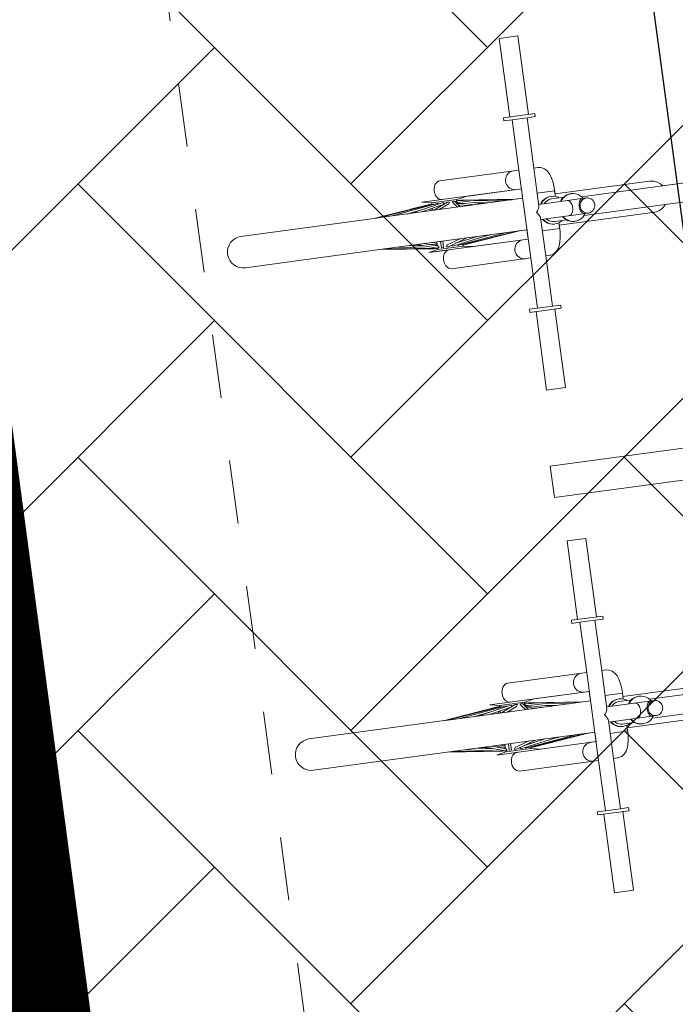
# Model space of a CAD drawing. Header units: metres. Extents: x 737835 to 905050, y 6570742 to 6590316.
# Tile 133 of 256: x 738019.63 to 738020.66, y 6590124.46 to 6590126.01. Entities that reach past the tile are written whole.
import ezdxf

# ---------------------------------------------------------------- set-up
doc = ezdxf.new("R2010")
doc.units = ezdxf.units.M
doc.header["$LTSCALE"] = 0.5
doc.linetypes.add('CENTER', pattern=[2, 1.25, -0.25, 0.25, -0.25])
doc.linetypes.add('DASHED', pattern=[0.75, 0.5, -0.25])
for name, color, linetype in [('00_jooned', 7, 'Continuous'), ('0_PJ_Hoonestusala', 7, 'CENTER'), ('AR_hoone', 7, 'Continuous'), ('AS_jalgrattad', 252, 'Continuous')]:
    doc.layers.add(name, color=color, linetype=linetype)
doc.layers.add('AS_mõõdud', color=7, linetype='Continuous', lineweight=0)
doc.layers.add('AS_sillutiskivi RG', color=9, linetype='Continuous', lineweight=0)
doc.styles.add('Style-Arial Narrow', font='ARIALN.TTF')
doc.dimstyles.new('ISO-25', dxfattribs={"dimtxt": 2.5, "dimasz": 2.5, "dimexe": 1.25, "dimexo": 0.625, "dimtad": 1, "dimdec": 1, "dimtxsty": 'Standard', "dimcen": 2.5, "dimadec": 0, "dimazin": 0, "dimtfac": 1, "dimtdec": 1, "dimtmove": 0, "dimatfit": 3, "dimfxl": 1, "dimarcsym": 0})

# ---------------------------------------------------------------- blocks, each defined once
blk = doc.blocks.new('A$C6b675ec8')
at = {"layer": 'AS_jalgrattad', "linetype": 'Continuous', "lineweight": 20, "ltscale": 100}
for p, q in [((510.2, 2555.2), (460.4, 2555.2)), ((497.2, 2550.2), (473.3, 2550.2)), ((462.2, 2470), (459.8, 2469.3)), ((464.7, 2470.2), (462.2, 2470)), ((473.3, 2330.2), (473.3, 2470.2)), ((497.2, 2409.4), (497.2, 2470.2)), ((450.4, 2457.8), (450.2, 2455.2)), ((450.2, 2455.2), (450.4, 2452.6)), ((451.1, 2460.3), (450.4, 2457.8)), ((452.2, 2462.7), (451.1, 2460.3)), ((453.6, 2464.9), (452.2, 2462.7)), ((455.4, 2466.7), (453.6, 2464.9)), ((457.5, 2468.2), (455.4, 2466.7)), ((459.8, 2469.3), (457.5, 2468.2)), ((473.3, 2440.2), (315, 2440.2)), ((315, 2440.2), (330, 2437.2)), ((345.5, 2440.4), (347.4, 2440.2)), ((385, 2440.2), (370, 2437.2)), ((450.4, 2452.6), (451.1, 2450.1)), ((451.1, 2450.1), (452.2, 2447.7)), ((452.2, 2447.7), (453.6, 2445.6)), ((453.6, 2445.6), (455.4, 2443.7)), ((455.4, 2443.7), (457.5, 2442.2)), ((457.5, 2442.2), (459.8, 2441.1)), ((459.8, 2441.1), (462.2, 2440.4)), ((462.2, 2440.4), (464.7, 2440.2)), ((327.1, 2435.2), (238.3, 2425.2)), ((473.3, 2425.2), (238.3, 2425.2)), ((331.8, 2435.2), (245.7, 2425.2)), ((338.3, 2435.2), (265.3, 2425.2)), ((311.2, 2428.3), (288.4, 2425.2)), ((292.2, 2425.7), (290.2, 2425.2)), ((346.3, 2435.2), (295.2, 2425.2)), ((324.3, 2435.2), (295.8, 2431.7)), ((347.8, 2432.2), (312.1, 2425.2)), ((327, 2435.2), (324.3, 2435.2)), ((324.3, 2435.2), (324.4, 2434.9)), ((325.7, 2435.1), (325.7, 2435.2)), ((328.7, 2428.5), (326.2, 2425.2)), ((327.4, 2435.2), (327.1, 2435.2)), ((327.1, 2435.2), (327.2, 2434.7)), ((327.4, 2434.7), (327.4, 2435.2)), ((327.9, 2435.2), (327.4, 2435.1)), ((330, 2435.2), (327.9, 2435.2)), ((327.9, 2435.2), (328.1, 2434.8)), ((370, 2437.2), (330, 2437.2)), ((330, 2437.2), (330, 2435)), ((330, 2428.7), (330, 2425.2)), ((354.8, 2435.2), (331.7, 2425.2)), ((332.7, 2435.2), (331.8, 2435.2)), ((332.7, 2435.2), (332.6, 2434.4)), ((340.3, 2435.2), (338.3, 2435.2)), ((340.3, 2435.2), (340, 2434)), ((356.5, 2432.2), (340.3, 2425.2)), ((349.2, 2435.2), (346.3, 2435.2)), ((349.2, 2435.2), (348, 2432.3)), ((358.1, 2435.2), (354.8, 2435.2)), ((358.1, 2435.2), (356.5, 2432.2)), ((366.1, 2435.2), (362.6, 2435.2)), ((364.3, 2432.2), (362.6, 2435.2)), ((364.3, 2432.2), (369.8, 2425.2)), ((366.1, 2435.2), (373.8, 2425.2)), ((372.1, 2435.2), (369, 2435.2)), ((370.4, 2432.2), (369, 2435.2)), ((370, 2437.2), (370, 2435.2)), ((370, 2433), (370, 2430.2)), ((370, 2431.9), (372.7, 2431.6)), ((370, 2430.9), (381, 2429.4)), ((370.4, 2432.2), (396.8, 2425.2)), ((371.3, 2428.5), (387.9, 2425.2)), ((372.1, 2435.2), (409.8, 2425.2)), ((375.7, 2435.2), (372.6, 2435.2)), ((372.6, 2435.1), (372.6, 2435.2)), ((373.1, 2434.9), (373, 2435.2)), ((375.5, 2435.2), (438.5, 2425.2)), ((375.7, 2435.2), (456.5, 2425.2)), ((397.2, 2428.5), (418.2, 2425.2)), ((404.2, 2431.7), (461.7, 2425.2)), ((407.8, 2425.7), (411.6, 2425.2)), ((524.9, 2430.2), (497.2, 2430.2)), ((524.9, 2421.1), (524.9, 2430.2)), ((496.2, 2406.2), (496.9, 2407.9)), ((496.9, 2407.9), (497.2, 2409.4)), ((497.2, 2412.2), (573.2, 2412.2)), ((500, 2412.2), (501.5, 2414.4)), ((500.8, 2412.2), (502.3, 2414.4)), ((501.5, 2414.4), (504.1, 2417.1)), ((502.3, 2414.4), (504.9, 2417.1)), ((504.1, 2417.1), (507.1, 2419.3)), ((504.9, 2417.1), (507.9, 2419.3)), ((505.6, 2412.2), (507.4, 2414)), ((507.1, 2419.3), (510.5, 2420.9)), ((507.4, 2414), (509.8, 2415.8)), ((507.9, 2419.3), (511.3, 2420.9)), ((509.8, 2415.8), (512.6, 2417.1)), ((510.5, 2420.9), (514.1, 2421.9)), ((511.3, 2420.9), (514.8, 2421.9)), ((512.6, 2417.1), (515.5, 2417.9)), ((514.1, 2421.9), (517.8, 2422.2)), ((514.8, 2421.9), (518.5, 2422.2)), ((515.5, 2417.9), (518.5, 2418.2)), ((517.8, 2422.2), (518.5, 2422.2)), ((518.5, 2422.2), (522.2, 2421.9)), ((518.5, 2418.2), (537.5, 2418.2)), ((522.2, 2421.9), (525.8, 2420.9)), ((525.8, 2420.9), (529.2, 2419.3)), ((529.2, 2419.3), (530.6, 2418.2)), ((531.9, 2412.2), (533.3, 2414.4)), ((532.6, 2412.2), (534.1, 2414.4)), ((533.3, 2414.4), (535.9, 2417.1)), ((534.1, 2414.4), (536.7, 2417.1)), ((535.9, 2417.1), (539, 2419.3)), ((536.7, 2417.1), (539.7, 2419.3)), ((539, 2419.3), (542.3, 2420.9)), ((539.7, 2419.3), (543.1, 2420.9)), ((542.3, 2420.9), (545.9, 2421.9)), ((542.6, 2412.2), (543.8, 2412)), ((543.1, 2420.9), (546.7, 2421.9)), ((543.8, 2412), (545, 2411.5)), ((545, 2411.5), (546.1, 2410.6)), ((545.9, 2421.9), (549.6, 2422.2)), ((546.1, 2410.6), (547, 2409.4)), ((546.7, 2421.9), (550.4, 2422.2)), ((547, 2409.4), (547.9, 2407.9)), ((547.9, 2407.9), (548.6, 2406.2)), ((549.6, 2422.2), (550.4, 2422.2)), ((550.4, 2422.2), (554.1, 2421.9)), ((554.1, 2421.9), (557.6, 2420.9)), ((557.6, 2420.9), (561, 2419.3)), ((561, 2419.3), (564, 2417.1)), ((561.7, 2407.9), (561, 2406.2)), ((562.6, 2409.4), (561.7, 2407.9)), ((563.6, 2410.6), (562.6, 2409.4)), ((563.1, 2406.2), (564.3, 2407.9)), ((564.8, 2411.5), (563.6, 2410.6)), ((564, 2417.1), (566.7, 2414.4)), ((564.3, 2407.9), (565.7, 2409.4)), ((566, 2412), (564.8, 2411.5)), ((565.7, 2409.4), (567.4, 2410.6)), ((565.8, 2415.2), (1037.4, 2415.2)), ((567.2, 2412.2), (566, 2412)), ((566.7, 2414.4), (568.1, 2412.2)), ((567.4, 2410.6), (569.2, 2411.5)), ((569.2, 2411.5), (571.1, 2412)), ((571.1, 2412), (573.2, 2412.2)), ((573.2, 2412.2), (575.2, 2412)), ((575.2, 2412), (577.1, 2411.5)), ((577.1, 2411.5), (578.9, 2410.6)), ((578.9, 2410.6), (580.6, 2409.4)), ((580.6, 2409.4), (582, 2407.9)), ((582, 2407.9), (583.2, 2406.2)), ((492.2, 2400.2), (493.8, 2402.3)), ((493.8, 2398.1), (492.2, 2400.2)), ((493.8, 2402.3), (495.1, 2404.3)), ((495.1, 2396.1), (493.8, 2398.1)), ((495.1, 2404.3), (496.2, 2406.2)), ((496.2, 2394.2), (495.1, 2396.1)), ((496.9, 2392.5), (496.2, 2394.2)), ((497.2, 2391), (496.9, 2392.5)), ((547.9, 2392.5), (547, 2391)), ((548.6, 2394.2), (547.9, 2392.5)), ((548.6, 2406.2), (549.1, 2404.3)), ((549.1, 2396.1), (548.6, 2394.2)), ((549.1, 2404.3), (549.4, 2402.3)), ((549.4, 2398.1), (549.1, 2396.1)), ((549.4, 2402.3), (549.5, 2400.2)), ((549.5, 2400.2), (549.4, 2398.1)), ((560.2, 2402.3), (560, 2400.2)), ((560, 2400.2), (560.2, 2398.1)), ((560.5, 2404.3), (560.2, 2402.3)), ((560.2, 2398.1), (560.5, 2396.1)), ((561, 2406.2), (560.5, 2404.3)), ((560.5, 2396.1), (561, 2394.2)), ((561, 2394.2), (561.7, 2392.5)), ((561.6, 2400.2), (561.7, 2402.3)), ((561.7, 2398.1), (561.6, 2400.2)), ((561.7, 2402.3), (562.3, 2404.3)), ((562.3, 2396.1), (561.7, 2398.1)), ((561.7, 2392.5), (562.6, 2391)), ((562.3, 2404.3), (563.1, 2406.2)), ((563.1, 2394.2), (562.3, 2396.1)), ((564.3, 2392.5), (563.1, 2394.2)), ((565.7, 2391), (564.3, 2392.5)), ((582, 2392.5), (580.6, 2391)), ((583.2, 2394.2), (582, 2392.5)), ((583.2, 2406.2), (584, 2404.3)), ((584, 2396.1), (583.2, 2394.2)), ((584, 2404.3), (584.6, 2402.3)), ((584.6, 2398.1), (584, 2396.1)), ((584.6, 2402.3), (584.7, 2400.2)), ((584.7, 2400.2), (584.6, 2398.1)), ((497.2, 2330.2), (497.2, 2391)), ((497.2, 2388.2), (573.2, 2388.2)), ((501.5, 2386.1), (500, 2388.2)), ((502.3, 2386.1), (500.8, 2388.2)), ((504.1, 2383.4), (501.5, 2386.1)), ((504.9, 2383.4), (502.3, 2386.1)), ((507.1, 2381.2), (504.1, 2383.4)), ((507.9, 2381.2), (504.9, 2383.4)), ((507.4, 2386.4), (505.6, 2388.2)), ((510.5, 2379.5), (507.1, 2381.2)), ((509.8, 2384.6), (507.4, 2386.4)), ((511.3, 2379.5), (507.9, 2381.2)), ((512.6, 2383.3), (509.8, 2384.6)), ((514.1, 2378.6), (510.5, 2379.5)), ((514.8, 2378.6), (511.3, 2379.5)), ((515.5, 2382.5), (512.6, 2383.3)), ((517.8, 2378.2), (514.1, 2378.6)), ((518.5, 2378.2), (514.8, 2378.6)), ((518.5, 2382.2), (515.5, 2382.5)), ((517.8, 2378.2), (518.5, 2378.2)), ((518.5, 2382.2), (537.5, 2382.2)), ((522.2, 2378.6), (518.5, 2378.2)), ((525.8, 2379.5), (522.2, 2378.6)), ((524.9, 2370.2), (524.9, 2379.3)), ((529.2, 2381.2), (525.8, 2379.5)), ((530.6, 2382.2), (529.2, 2381.2)), ((533.3, 2386.1), (531.9, 2388.2)), ((534.1, 2386.1), (532.6, 2388.2)), ((535.9, 2383.4), (533.3, 2386.1)), ((536.7, 2383.4), (534.1, 2386.1)), ((539, 2381.2), (535.9, 2383.4)), ((539.7, 2381.2), (536.7, 2383.4)), ((542.3, 2379.5), (539, 2381.2)), ((543.1, 2379.5), (539.7, 2381.2)), ((545.9, 2378.6), (542.3, 2379.5)), ((543.8, 2388.4), (542.6, 2388.2)), ((546.7, 2378.6), (543.1, 2379.5)), ((545, 2388.9), (543.8, 2388.4)), ((546.1, 2389.8), (545, 2388.9)), ((549.6, 2378.2), (545.9, 2378.6)), ((547, 2391), (546.1, 2389.8)), ((550.4, 2378.2), (546.7, 2378.6)), ((549.6, 2378.2), (550.4, 2378.2)), ((554.1, 2378.6), (550.4, 2378.2)), ((557.6, 2379.5), (554.1, 2378.6)), ((561, 2381.2), (557.6, 2379.5)), ((564, 2383.4), (561, 2381.2)), ((562.6, 2391), (563.6, 2389.8)), ((563.6, 2389.8), (564.8, 2388.9)), ((566.7, 2386.1), (564, 2383.4)), ((564.8, 2388.9), (566, 2388.4)), ((567.4, 2389.8), (565.7, 2391)), ((565.8, 2385.2), (1037.4, 2385.2)), ((566, 2388.4), (567.2, 2388.2)), ((568.1, 2388.2), (566.7, 2386.1)), ((569.2, 2388.9), (567.4, 2389.8)), ((571.1, 2388.4), (569.2, 2388.9)), ((573.2, 2388.2), (571.1, 2388.4)), ((575.2, 2388.4), (573.2, 2388.2)), ((577.1, 2388.9), (575.2, 2388.4)), ((578.9, 2389.8), (577.1, 2388.9)), ((580.6, 2391), (578.9, 2389.8)), ((473.3, 2375.2), (238.4, 2375.2)), ((309, 2367.2), (238.4, 2375.2)), ((324, 2365.2), (246.9, 2375.2)), ((325.1, 2365.2), (267.8, 2375.2)), ((312.6, 2370.7), (286.5, 2375.2)), ((296.9, 2373.5), (287, 2375.2)), ((308.6, 2372), (294.9, 2373.8)), ((329.2, 2365.2), (298.7, 2375.2)), ((330.9, 2368.2), (309.5, 2375.2)), ((330, 2371), (314, 2373.8)), ((330, 2363.2), (315, 2360.2)), ((330, 2372.7), (322.2, 2375.2)), ((327.8, 2365.2), (324, 2365.2)), ((330, 2369.2), (326.5, 2369.7)), ((327.6, 2365.8), (327.8, 2365.2)), ((328.5, 2365.4), (327.6, 2365.5)), ((332.4, 2365.2), (329.2, 2365.2)), ((330, 2375.2), (330, 2368.5)), ((330, 2365.2), (330, 2363.2)), ((370, 2363.2), (330, 2363.2)), ((330.9, 2368.2), (332.4, 2365.2)), ((335.8, 2365.2), (335.8, 2375.2)), ((339.2, 2365.2), (335.8, 2365.2)), ((339.2, 2365.2), (339.2, 2375.2)), ((344.1, 2365.2), (345.6, 2368.2)), ((347.3, 2365.2), (344.1, 2365.2)), ((345.6, 2368.2), (367, 2375.2)), ((347.3, 2365.2), (377.8, 2375.2)), ((353.1, 2365.2), (353.9, 2367.4)), ((355.7, 2365.2), (353.1, 2365.2)), ((355.7, 2365.2), (413, 2375.2)), ((358.9, 2369), (394.4, 2375.2)), ((361.7, 2365.2), (361.9, 2366.3)), ((363.5, 2365.2), (361.7, 2365.2)), ((363.5, 2365.2), (440.6, 2375.2)), ((369, 2365.2), (369, 2365.9)), ((369.6, 2365.2), (369, 2365.2)), ((369.6, 2365.2), (457.3, 2375.2)), ((370, 2372.7), (370, 2371)), ((370, 2365.3), (370, 2363.2)), ((370.8, 2365.2), (370, 2365.2)), ((370, 2363.2), (385, 2360.2)), ((370.8, 2365.2), (370.7, 2365.4)), ((370.8, 2365.2), (371.5, 2365.4)), ((372.4, 2365.5), (372.2, 2365.2)), ((376, 2365.2), (372.2, 2365.2)), ((373.3, 2365.6), (373.3, 2365.2)), ((373.9, 2365.2), (373.8, 2365.7)), ((373.9, 2365.2), (461.6, 2375.2)), ((374.2, 2365.3), (374.2, 2365.2)), ((376, 2365.2), (375.9, 2365.4)), ((376, 2365.2), (391, 2367.2)), ((386, 2373.8), (390.5, 2375.2)), ((403.1, 2373.5), (416.4, 2375.2)), ((405.1, 2373.8), (413.5, 2375.2)), ((524.9, 2370.2), (497.2, 2370.2)), ((473.3, 2360.2), (315, 2360.2)), ((347.4, 2360.2), (345.5, 2360)), ((450.4, 2347.8), (450.2, 2345.2)), ((451.1, 2350.3), (450.4, 2347.8)), ((452.2, 2352.7), (451.1, 2350.3)), ((453.6, 2354.9), (452.2, 2352.7)), ((455.4, 2356.7), (453.6, 2354.9)), ((457.5, 2358.2), (455.4, 2356.7)), ((459.8, 2359.3), (457.5, 2358.2)), ((462.2, 2360), (459.8, 2359.3)), ((464.7, 2360.2), (462.2, 2360)), ((450.2, 2345.2), (450.4, 2342.6)), ((450.4, 2342.6), (451.1, 2340.1)), ((451.1, 2340.1), (452.2, 2337.7)), ((452.2, 2337.7), (453.6, 2335.6)), ((453.6, 2335.6), (455.4, 2333.7)), ((455.4, 2333.7), (457.5, 2332.2)), ((457.5, 2332.2), (459.8, 2331.1)), ((459.8, 2331.1), (462.2, 2330.4)), ((462.2, 2330.4), (464.7, 2330.2)), ((510.2, 2245.2), (460.4, 2245.2)), ((497.2, 2250.2), (473.3, 2250.2)), ((510.2, 1755.2), (460.4, 1755.2)), ((497.2, 1750.2), (473.3, 1750.2)), ((452.2, 1662.7), (451.1, 1660.3)), ((453.6, 1664.9), (452.2, 1662.7)), ((455.4, 1666.7), (453.6, 1664.9)), ((457.5, 1668.2), (455.4, 1666.7)), ((459.8, 1669.3), (457.5, 1668.2)), ((462.2, 1670), (459.8, 1669.3)), ((464.7, 1670.2), (462.2, 1670)), ((473.3, 1530.2), (473.3, 1670.2)), ((497.2, 1609.4), (497.2, 1670.2)), ((450.4, 1657.8), (450.2, 1655.2)), ((450.2, 1655.2), (450.4, 1652.6)), ((451.1, 1660.3), (450.4, 1657.8)), ((450.4, 1652.6), (451.1, 1650.1)), ((451.1, 1650.1), (452.2, 1647.7)), ((452.2, 1647.7), (453.6, 1645.6)), ((327.1, 1635.2), (238.3, 1625.2)), ((331.8, 1635.2), (245.7, 1625.2)), ((338.3, 1635.2), (265.3, 1625.2)), ((346.3, 1635.2), (295.2, 1625.2)), ((324.3, 1635.2), (295.8, 1631.7)), ((347.8, 1632.2), (312.1, 1625.2)), ((473.3, 1640.2), (315, 1640.2)), ((315, 1640.2), (330, 1637.2)), ((327, 1635.2), (324.3, 1635.2)), ((324.3, 1635.2), (324.4, 1634.9)), ((325.7, 1635.1), (325.7, 1635.2)), ((327.4, 1635.2), (327.1, 1635.2)), ((327.1, 1635.2), (327.2, 1634.7)), ((327.4, 1634.7), (327.4, 1635.2)), ((327.9, 1635.2), (327.4, 1635.1)), ((330, 1635.2), (327.9, 1635.2)), ((327.9, 1635.2), (328.1, 1634.8)), ((370, 1637.2), (330, 1637.2)), ((330, 1637.2), (330, 1635)), ((354.8, 1635.2), (331.7, 1625.2)), ((332.7, 1635.2), (331.8, 1635.2)), ((332.7, 1635.2), (332.6, 1634.4)), ((340.3, 1635.2), (338.3, 1635.2)), ((340.3, 1635.2), (340, 1634)), ((356.5, 1632.2), (340.3, 1625.2)), ((345.5, 1640.4), (347.4, 1640.2)), ((349.2, 1635.2), (346.3, 1635.2)), ((349.2, 1635.2), (348, 1632.3)), ((358.1, 1635.2), (354.8, 1635.2)), ((358.1, 1635.2), (356.5, 1632.2)), ((366.1, 1635.2), (362.6, 1635.2)), ((364.3, 1632.2), (362.6, 1635.2)), ((364.3, 1632.2), (369.8, 1625.2)), ((366.1, 1635.2), (373.8, 1625.2)), ((372.1, 1635.2), (369, 1635.2)), ((370.4, 1632.2), (369, 1635.2)), ((385, 1640.2), (370, 1637.2)), ((370, 1637.2), (370, 1635.2)), ((370, 1633), (370, 1630.2)), ((370, 1631.9), (372.7, 1631.6)), ((370.4, 1632.2), (396.8, 1625.2)), ((372.1, 1635.2), (409.8, 1625.2)), ((375.7, 1635.2), (372.6, 1635.2)), ((372.6, 1635.1), (372.6, 1635.2)), ((373.1, 1634.9), (373, 1635.2)), ((375.5, 1635.2), (438.5, 1625.2)), ((375.7, 1635.2), (456.5, 1625.2)), ((404.2, 1631.7), (461.7, 1625.2)), ((453.6, 1645.6), (455.4, 1643.7)), ((455.4, 1643.7), (457.5, 1642.2)), ((457.5, 1642.2), (459.8, 1641.1)), ((459.8, 1641.1), (462.2, 1640.4)), ((462.2, 1640.4), (464.7, 1640.2)), ((473.3, 1625.2), (238.3, 1625.2)), ((311.2, 1628.3), (288.4, 1625.2)), ((292.2, 1625.7), (290.2, 1625.2)), ((328.7, 1628.5), (326.2, 1625.2)), ((330, 1628.7), (330, 1625.2)), ((370, 1630.9), (381, 1629.4)), ((371.3, 1628.5), (387.9, 1625.2)), ((397.2, 1628.5), (418.2, 1625.2)), ((407.8, 1625.7), (411.6, 1625.2)), ((524.9, 1630.2), (497.2, 1630.2)), ((501.5, 1614.4), (504.1, 1617.1)), ((502.3, 1614.4), (504.9, 1617.1)), ((504.1, 1617.1), (507.1, 1619.3)), ((504.9, 1617.1), (507.9, 1619.3)), ((507.1, 1619.3), (510.5, 1620.9)), ((507.4, 1614), (509.8, 1615.8)), ((507.9, 1619.3), (511.3, 1620.9)), ((509.8, 1615.8), (512.6, 1617.1)), ((510.5, 1620.9), (514.1, 1621.9)), ((511.3, 1620.9), (514.8, 1621.9)), ((512.6, 1617.1), (515.5, 1617.9)), ((514.1, 1621.9), (517.8, 1622.2)), ((514.8, 1621.9), (518.5, 1622.2)), ((515.5, 1617.9), (518.5, 1618.2)), ((517.8, 1622.2), (518.5, 1622.2)), ((518.5, 1622.2), (522.2, 1621.9)), ((518.5, 1618.2), (537.5, 1618.2)), ((522.2, 1621.9), (525.8, 1620.9)), ((524.9, 1621.1), (524.9, 1630.2)), ((525.8, 1620.9), (529.2, 1619.3)), ((529.2, 1619.3), (530.6, 1618.2)), ((533.3, 1614.4), (535.9, 1617.1)), ((534.1, 1614.4), (536.7, 1617.1)), ((535.9, 1617.1), (539, 1619.3)), ((536.7, 1617.1), (539.7, 1619.3)), ((539, 1619.3), (542.3, 1620.9)), ((539.7, 1619.3), (543.1, 1620.9)), ((542.3, 1620.9), (545.9, 1621.9)), ((543.1, 1620.9), (546.7, 1621.9)), ((545.9, 1621.9), (549.6, 1622.2)), ((546.7, 1621.9), (550.4, 1622.2)), ((549.6, 1622.2), (550.4, 1622.2)), ((550.4, 1622.2), (554.1, 1621.9)), ((554.1, 1621.9), (557.6, 1620.9)), ((557.6, 1620.9), (561, 1619.3)), ((561, 1619.3), (564, 1617.1)), ((564, 1617.1), (566.7, 1614.4)), ((492.2, 1600.2), (493.8, 1602.3)), ((493.8, 1598.1), (492.2, 1600.2)), ((493.8, 1602.3), (495.1, 1604.3)), ((495.1, 1604.3), (496.2, 1606.2)), ((496.2, 1606.2), (496.9, 1607.9)), ((496.9, 1607.9), (497.2, 1609.4)), ((497.2, 1612.2), (573.2, 1612.2)), ((500, 1612.2), (501.5, 1614.4)), ((500.8, 1612.2), (502.3, 1614.4)), ((505.6, 1612.2), (507.4, 1614)), ((531.9, 1612.2), (533.3, 1614.4)), ((532.6, 1612.2), (534.1, 1614.4)), ((542.6, 1612.2), (543.8, 1612)), ((543.8, 1612), (545, 1611.5)), ((545, 1611.5), (546.1, 1610.6)), ((546.1, 1610.6), (547, 1609.4)), ((547, 1609.4), (547.9, 1607.9)), ((547.9, 1607.9), (548.6, 1606.2)), ((548.6, 1606.2), (549.1, 1604.3)), ((549.1, 1604.3), (549.4, 1602.3)), ((549.4, 1602.3), (549.5, 1600.2)), ((549.5, 1600.2), (549.4, 1598.1)), ((560.2, 1602.3), (560, 1600.2)), ((560, 1600.2), (560.2, 1598.1)), ((560.5, 1604.3), (560.2, 1602.3)), ((561, 1606.2), (560.5, 1604.3)), ((561.7, 1607.9), (561, 1606.2)), ((561.6, 1600.2), (561.7, 1602.3)), ((561.7, 1598.1), (561.6, 1600.2)), ((562.6, 1609.4), (561.7, 1607.9)), ((561.7, 1602.3), (562.3, 1604.3)), ((562.3, 1604.3), (563.1, 1606.2)), ((563.6, 1610.6), (562.6, 1609.4)), ((563.1, 1606.2), (564.3, 1607.9)), ((564.8, 1611.5), (563.6, 1610.6)), ((564.3, 1607.9), (565.7, 1609.4)), ((566, 1612), (564.8, 1611.5)), ((565.7, 1609.4), (567.4, 1610.6)), ((565.8, 1615.2), (1037.4, 1615.2)), ((567.2, 1612.2), (566, 1612)), ((566.7, 1614.4), (568.1, 1612.2)), ((567.4, 1610.6), (569.2, 1611.5)), ((569.2, 1611.5), (571.1, 1612)), ((571.1, 1612), (573.2, 1612.2)), ((573.2, 1612.2), (575.2, 1612)), ((575.2, 1612), (577.1, 1611.5)), ((577.1, 1611.5), (578.9, 1610.6)), ((578.9, 1610.6), (580.6, 1609.4)), ((580.6, 1609.4), (582, 1607.9)), ((582, 1607.9), (583.2, 1606.2)), ((583.2, 1606.2), (584, 1604.3)), ((584, 1604.3), (584.6, 1602.3)), ((584.6, 1602.3), (584.7, 1600.2)), ((584.7, 1600.2), (584.6, 1598.1)), ((495.1, 1596.1), (493.8, 1598.1)), ((496.2, 1594.2), (495.1, 1596.1)), ((496.9, 1592.5), (496.2, 1594.2)), ((497.2, 1591), (496.9, 1592.5)), ((497.2, 1530.2), (497.2, 1591)), ((497.2, 1588.2), (573.2, 1588.2)), ((501.5, 1586.1), (500, 1588.2)), ((502.3, 1586.1), (500.8, 1588.2)), ((504.1, 1583.4), (501.5, 1586.1)), ((504.9, 1583.4), (502.3, 1586.1)), ((507.4, 1586.4), (505.6, 1588.2)), ((509.8, 1584.6), (507.4, 1586.4)), ((512.6, 1583.3), (509.8, 1584.6)), ((533.3, 1586.1), (531.9, 1588.2)), ((534.1, 1586.1), (532.6, 1588.2)), ((535.9, 1583.4), (533.3, 1586.1)), ((536.7, 1583.4), (534.1, 1586.1)), ((543.8, 1588.4), (542.6, 1588.2)), ((545, 1588.9), (543.8, 1588.4)), ((546.1, 1589.8), (545, 1588.9)), ((547, 1591), (546.1, 1589.8)), ((547.9, 1592.5), (547, 1591)), ((548.6, 1594.2), (547.9, 1592.5)), ((549.1, 1596.1), (548.6, 1594.2)), ((549.4, 1598.1), (549.1, 1596.1)), ((560.2, 1598.1), (560.5, 1596.1)), ((560.5, 1596.1), (561, 1594.2)), ((561, 1594.2), (561.7, 1592.5)), ((562.3, 1596.1), (561.7, 1598.1)), ((561.7, 1592.5), (562.6, 1591)), ((563.1, 1594.2), (562.3, 1596.1)), ((562.6, 1591), (563.6, 1589.8)), ((564.3, 1592.5), (563.1, 1594.2)), ((563.6, 1589.8), (564.8, 1588.9)), ((566.7, 1586.1), (564, 1583.4)), ((565.7, 1591), (564.3, 1592.5)), ((564.8, 1588.9), (566, 1588.4)), ((567.4, 1589.8), (565.7, 1591)), ((565.8, 1585.2), (1037.4, 1585.2)), ((566, 1588.4), (567.2, 1588.2)), ((568.1, 1588.2), (566.7, 1586.1)), ((569.2, 1588.9), (567.4, 1589.8)), ((571.1, 1588.4), (569.2, 1588.9)), ((573.2, 1588.2), (571.1, 1588.4)), ((575.2, 1588.4), (573.2, 1588.2)), ((577.1, 1588.9), (575.2, 1588.4)), ((578.9, 1589.8), (577.1, 1588.9)), ((580.6, 1591), (578.9, 1589.8)), ((582, 1592.5), (580.6, 1591)), ((583.2, 1594.2), (582, 1592.5)), ((584, 1596.1), (583.2, 1594.2)), ((584.6, 1598.1), (584, 1596.1)), ((473.3, 1575.2), (238.4, 1575.2)), ((309, 1567.2), (238.4, 1575.2)), ((324, 1565.2), (246.9, 1575.2)), ((325.1, 1565.2), (267.8, 1575.2)), ((312.6, 1570.7), (286.5, 1575.2)), ((296.9, 1573.5), (287, 1575.2)), ((308.6, 1572), (294.9, 1573.8)), ((329.2, 1565.2), (298.7, 1575.2)), ((330.9, 1568.2), (309.5, 1575.2)), ((330, 1571), (314, 1573.8)), ((330, 1572.7), (322.2, 1575.2)), ((330, 1569.2), (326.5, 1569.7)), ((330, 1575.2), (330, 1568.5)), ((335.8, 1565.2), (335.8, 1575.2)), ((339.2, 1565.2), (339.2, 1575.2)), ((345.6, 1568.2), (367, 1575.2)), ((347.3, 1565.2), (377.8, 1575.2)), ((355.7, 1565.2), (413, 1575.2)), ((358.9, 1569), (394.4, 1575.2)), ((363.5, 1565.2), (440.6, 1575.2)), ((369.6, 1565.2), (457.3, 1575.2)), ((370, 1572.7), (370, 1571)), ((373.9, 1565.2), (461.6, 1575.2)), ((386, 1573.8), (390.5, 1575.2)), ((403.1, 1573.5), (416.4, 1575.2)), ((405.1, 1573.8), (413.5, 1575.2)), ((524.9, 1570.2), (497.2, 1570.2)), ((507.1, 1581.2), (504.1, 1583.4)), ((507.9, 1581.2), (504.9, 1583.4)), ((510.5, 1579.5), (507.1, 1581.2)), ((511.3, 1579.5), (507.9, 1581.2)), ((514.1, 1578.6), (510.5, 1579.5)), ((514.8, 1578.6), (511.3, 1579.5)), ((515.5, 1582.5), (512.6, 1583.3)), ((517.8, 1578.2), (514.1, 1578.6)), ((518.5, 1578.2), (514.8, 1578.6)), ((518.5, 1582.2), (515.5, 1582.5)), ((517.8, 1578.2), (518.5, 1578.2)), ((518.5, 1582.2), (537.5, 1582.2)), ((522.2, 1578.6), (518.5, 1578.2)), ((525.8, 1579.5), (522.2, 1578.6)), ((524.9, 1570.2), (524.9, 1579.3)), ((529.2, 1581.2), (525.8, 1579.5)), ((530.6, 1582.2), (529.2, 1581.2)), ((539, 1581.2), (535.9, 1583.4)), ((539.7, 1581.2), (536.7, 1583.4)), ((542.3, 1579.5), (539, 1581.2)), ((543.1, 1579.5), (539.7, 1581.2)), ((545.9, 1578.6), (542.3, 1579.5)), ((546.7, 1578.6), (543.1, 1579.5)), ((549.6, 1578.2), (545.9, 1578.6)), ((550.4, 1578.2), (546.7, 1578.6)), ((549.6, 1578.2), (550.4, 1578.2)), ((554.1, 1578.6), (550.4, 1578.2)), ((557.6, 1579.5), (554.1, 1578.6)), ((561, 1581.2), (557.6, 1579.5)), ((564, 1583.4), (561, 1581.2)), ((330, 1563.2), (315, 1560.2)), ((473.3, 1560.2), (315, 1560.2)), ((327.8, 1565.2), (324, 1565.2)), ((327.6, 1565.8), (327.8, 1565.2)), ((328.5, 1565.4), (327.6, 1565.5)), ((332.4, 1565.2), (329.2, 1565.2)), ((330, 1565.2), (330, 1563.2)), ((370, 1563.2), (330, 1563.2)), ((330.9, 1568.2), (332.4, 1565.2)), ((339.2, 1565.2), (335.8, 1565.2)), ((344.1, 1565.2), (345.6, 1568.2)), ((347.3, 1565.2), (344.1, 1565.2)), ((347.4, 1560.2), (345.5, 1560)), ((353.1, 1565.2), (353.9, 1567.4)), ((355.7, 1565.2), (353.1, 1565.2)), ((361.7, 1565.2), (361.9, 1566.3)), ((363.5, 1565.2), (361.7, 1565.2)), ((369, 1565.2), (369, 1565.9)), ((369.6, 1565.2), (369, 1565.2)), ((370, 1565.3), (370, 1563.2)), ((370.8, 1565.2), (370, 1565.2)), ((370, 1563.2), (385, 1560.2)), ((370.8, 1565.2), (370.7, 1565.4)), ((370.8, 1565.2), (371.5, 1565.4)), ((372.4, 1565.5), (372.2, 1565.2)), ((376, 1565.2), (372.2, 1565.2)), ((373.3, 1565.6), (373.3, 1565.2)), ((373.9, 1565.2), (373.8, 1565.7)), ((374.2, 1565.3), (374.2, 1565.2)), ((376, 1565.2), (375.9, 1565.4)), ((376, 1565.2), (391, 1567.2)), ((453.6, 1554.9), (452.2, 1552.7)), ((455.4, 1556.7), (453.6, 1554.9)), ((457.5, 1558.2), (455.4, 1556.7)), ((459.8, 1559.3), (457.5, 1558.2)), ((462.2, 1560), (459.8, 1559.3)), ((464.7, 1560.2), (462.2, 1560)), ((450.4, 1547.8), (450.2, 1545.2)), ((450.2, 1545.2), (450.4, 1542.6)), ((451.1, 1550.3), (450.4, 1547.8)), ((450.4, 1542.6), (451.1, 1540.1)), ((452.2, 1552.7), (451.1, 1550.3)), ((451.1, 1540.1), (452.2, 1537.7)), ((452.2, 1537.7), (453.6, 1535.6)), ((453.6, 1535.6), (455.4, 1533.7)), ((455.4, 1533.7), (457.5, 1532.2)), ((457.5, 1532.2), (459.8, 1531.1)), ((459.8, 1531.1), (462.2, 1530.4)), ((462.2, 1530.4), (464.7, 1530.2)), ((510.2, 1445.2), (460.4, 1445.2)), ((497.2, 1450.2), (473.3, 1450.2))]:
    blk.add_line(p, q, dxfattribs=at)
at = {"layer": 'AS_jalgrattad', "linetype": 'Continuous', "lineweight": 20, "ltscale": 100, "flags": 128}
for points in [[(937.2, 2385.2), (694.9, 2385.2, -0.222487), (677.1, 2375.4), (524.9, 2375.2), (524.8, 2365), (523.8, 2354.8), (521.3, 2345), (519, 2339.7), (515.3, 2335.1), (510.2, 2331.7), (503.5, 2330.2), (497.2, 2330.2), (497.2, 2250.2), (510.2, 2250.2), (510.2, 2245.2), (500.2, 2245.2), (500.2, 2120.2), (470.3, 2120.2), (470.3, 2245.2), (460.4, 2245.2), (460.4, 2250.2), (473.3, 2250.2), (473.3, 2330.2), (347.4, 2330.2), (342.8, 2331.7), (339, 2335.6), (337.1, 2340.1), (336.4, 2345.2), (337.3, 2351), (339, 2354.9), (340.4, 2356.7), (343.4, 2359.1), (345.5, 2360), (315, 2360.2), (330, 2363.2), (330, 2365.2), (324, 2365.2), (238.4, 2375.2), (25.1, 2375.2, -0.995646), (24.7, 2425.2), (240.4, 2425.2), (324.3, 2435.2), (330, 2435), (330, 2437.2), (315, 2440.2), (346.5, 2440.3), (343.7, 2441.1), (341.9, 2442.2), (340.4, 2443.7), (339, 2445.6), (337.9, 2447.7), (337.1, 2450.1), (336.6, 2452.6), (336.4, 2455.2), (336.6, 2457.8), (337.9, 2462.7), (339, 2464.9), (340.4, 2466.7), (342.8, 2468.8), (345.5, 2470), (347.4, 2470.2), (473.3, 2470.2), (473.3, 2550.2), (460.4, 2550.2), (460.4, 2555.2), (470.3, 2555.2), (470.3, 2680.2), (500.2, 2680.2), (500.2, 2555.2), (510.2, 2555.2), (510.2, 2550.2), (497.2, 2550.2), (497.2, 2470.2), (503.5, 2470.2), (508.5, 2469.3), (513.5, 2466.9), (517.7, 2462.8), (520.3, 2458.4), (522.2, 2453.3), (523.9, 2445.3), (524.8, 2435.5), (524.9, 2425.2), (675.3, 2425.2), (679.7, 2424.8, -0.188008), (694.9, 2415.2), (937.2, 2415.2)], [(677.1, 1575.4), (524.9, 1575.2), (524.8, 1565), (523.8, 1554.8), (521.3, 1545), (519, 1539.7), (515.3, 1535.1), (510.2, 1531.7), (503.5, 1530.2), (497.2, 1530.2), (497.2, 1450.2), (510.2, 1450.2), (510.2, 1445.2), (500.2, 1445.2), (500.2, 1320.2), (470.3, 1320.2), (470.3, 1445.2), (460.4, 1445.2), (460.4, 1450.2), (473.3, 1450.2), (473.3, 1530.2), (347.4, 1530.2), (342.8, 1531.7), (339, 1535.6), (337.1, 1540.1), (336.4, 1545.2), (337.3, 1551), (339, 1554.9), (340.4, 1556.7), (343.4, 1559.1), (345.5, 1560), (315, 1560.2), (330, 1563.2), (330, 1565.2), (324, 1565.2), (238.4, 1575.2), (25.1, 1575.2, -0.995646), (24.7, 1625.2), (240.4, 1625.2), (324.3, 1635.2), (330, 1635), (330, 1637.2), (315, 1640.2), (346.5, 1640.3), (343.7, 1641.1), (341.9, 1642.2), (340.4, 1643.7), (339, 1645.6), (337.9, 1647.7), (337.1, 1650.1), (336.6, 1652.6), (336.4, 1655.2), (336.6, 1657.8), (337.9, 1662.7), (339, 1664.9), (340.4, 1666.7), (342.8, 1668.8), (345.5, 1670), (347.4, 1670.2), (473.3, 1670.2), (473.3, 1750.2), (460.4, 1750.2), (460.4, 1755.2), (470.3, 1755.2), (470.3, 1880.2), (500.2, 1880.2), (500.2, 1755.2), (510.2, 1755.2), (510.2, 1750.2), (497.2, 1750.2), (497.2, 1670.2), (503.5, 1670.2), (508.5, 1669.3), (513.5, 1666.9), (517.7, 1662.8), (520.3, 1658.4), (522.2, 1653.3), (523.9, 1645.3), (524.8, 1635.5), (524.9, 1625.2), (675.3, 1625.2)]]:
    blk.add_lwpolyline(points, format="xyb", dxfattribs=at)
for points in [[(473.3, 2425.2), (473.3, 2440.2), (385, 2440.2), (370, 2437.2), (370, 2435.2), (375.7, 2435.2), (461.7, 2425.2)], [(473.3, 2360.2), (473.3, 2375.2), (459.8, 2375.2), (376, 2365.2), (370, 2365.3), (370, 2363.2), (385, 2360.2)], [(473.3, 1625.2), (473.3, 1640.2), (385, 1640.2), (370, 1637.2), (370, 1635.2), (375.7, 1635.2), (461.7, 1625.2)], [(473.3, 1560.2), (473.3, 1575.2), (459.8, 1575.2), (376, 1565.2), (370, 1565.3), (370, 1563.2), (385, 1560.2)]]:
    blk.add_lwpolyline(points, close=True, dxfattribs=at)
blk = doc.blocks.new('*D84')
at = {"layer": 'AS_mõõdud', "color": 0, "lineweight": -2, "transparency": 16777216}
for p, q in [((738003.5864, 6590244.8915), (738005.5275, 6590245.154)), ((738004.6437, 6590244.2272), (738022.8644, 6590109.487)), ((738022.0215, 6590108.5657), (738023.9626, 6590108.8282))]:
    blk.add_line(p, q, dxfattribs=at)
at = {"layer": 'AS_mõõdud', "color": 0, "transparency": 16777216}
for points in [[(738004.7758, 6590244.245), (738004.5116, 6590244.2093), (738004.5365, 6590245.02)], [(738022.9965, 6590109.5048), (738022.7323, 6590109.4691), (738022.9716, 6590108.6942)]]:
    blk.add_solid(points, dxfattribs=at)
at = {"layer": 'Defpoints', "color": 0, "transparency": 16777216}
for p in [(738003.2891, 6590244.8513), (738022.9716, 6590108.6942), (738021.7242, 6590108.5255)]:
    blk.add_point(p, dxfattribs=at)
at = {"layer": 'AS_mõõdud', "color": 0, "transparency": 16777216, "insert": (738014.4882, 6590176.9564), "char_height": 1, "attachment_point": 5, "rotation": 277.7013, "style": 'Style-Arial Narrow'}
blk.add_mtext('{\\fArial Narrow|b0|i0|c186|p39;pikkus }137,6m', dxfattribs=at)
blk = doc.blocks.new('A$C2b1a9425')
at = {"layer": '00_jooned', "color": 252, "linetype": 'DASHED', "lineweight": 20, "flags": 128}
blk.add_lwpolyline([(-38138, -104105), (-38638, -104105), (-38638, -137530), (960, -137530), (960, -104130.2), (400, -104130)], dxfattribs=at)

msp = doc.modelspace()

# ---------------------------------------------------------------- hatches: boundary and pattern name
at = {"layer": 'AS_sillutiskivi RG'}
h = msp.add_hatch(dxfattribs=at)
h.set_pattern_fill('AR-HBONE', color=256, scale=0.003)
edge = h.paths.add_edge_path()
edge.add_line((737983.4831, 6590103.3519), (737979.074, 6590135.9556))
edge.add_line((737979.074, 6590135.9556), (737979.0869, 6590135.9573))
edge.add_line((737979.0869, 6590135.9573), (737977.7842, 6590145.5906))
edge.add_line((737977.7842, 6590145.5906), (737983.7885, 6590146.4026))
edge.add_line((737983.7885, 6590146.4026), (737980.9769, 6590167.179))
edge.add_line((737980.9769, 6590167.179), (737978.9903, 6590166.9411))
edge.add_line((737978.9903, 6590166.9411), (737980.2469, 6590157.6495))
edge.add_arc((737977.2676, 6590157.2476), 3.0062, -31.36, 7.6818, ccw=False)
edge.add_line((737979.8347, 6590155.6832), (737976.8189, 6590150.4909))
edge.add_arc((737975.5218, 6590151.2442), 1.5, 187.7015, 329.851, ccw=False)
edge.add_line((737974.0353, 6590151.0432), (737972.7645, 6590160.4403))
edge.add_arc((737975.7375, 6590160.8423), 3, 149.5332, 187.7015, ccw=False)
edge.add_line((737973.1517, 6590162.3635), (737976.1705, 6590167.4952))
edge.add_arc((737977.4787, 6590166.7004), 1.5307, 9.0476, 148.7195, ccw=False)
edge.add_line((737978.9903, 6590166.9411), (737980.9769, 6590167.179))
edge.add_line((737980.9769, 6590167.179), (737979.0776, 6590181.2231))
edge.add_line((737979.0776, 6590181.2231), (737976.4692, 6590180.88))
edge.add_arc((737961.7924, 6590184.6366), 15.15, 329.53325, 345.64327, ccw=False)
edge.add_line((737974.8505, 6590176.955), (737968.8776, 6590166.797))
edge.add_line((737968.8776, 6590166.797), (737971.5396, 6590147.1121))
edge.add_arc((737968.5667, 6590146.7101), 3, -30.149, 7.7015, ccw=False)
edge.add_line((737971.1608, 6590145.2033), (737965.9949, 6590136.3091))
edge.add_line((737965.9949, 6590136.3091), (737966.6562, 6590131.4747))
edge.add_line((737966.6562, 6590131.4747), (737973.9909, 6590124.2812))
edge.add_arc((737971.8903, 6590122.1394), 3, 7.7059, 45.5564, ccw=False)
edge.add_line((737974.8632, 6590122.5417), (737975.8293, 6590115.3976))
edge.add_arc((737969.8834, 6590114.5935), 6, -30.46675, 7.7015, ccw=False)
edge.add_line((737975.055, 6590111.5513), (737970.4519, 6590103.7279))
edge.add_line((737970.4519, 6590103.7279), (737963.3687, 6590102.7698))
edge.add_line((737963.3687, 6590102.7698), (737963.4853, 6590101.9036))
edge.add_line((737963.4853, 6590101.9036), (737964.26, 6590096.15))
edge.add_line((737964.26, 6590096.15), (737968.0449, 6590096.6769))
edge.add_line((737968.0449, 6590096.6769), (738030.6108, 6590105.3769))
edge.add_line((738030.6108, 6590105.3769), (738029.7403, 6590111.6835))
edge.add_arc((738027.7647, 6590111.4207), 1.993, -82.4541, 7.5781, ccw=False)
edge.add_line((738028.0265, 6590109.445), (738027.6517, 6590109.3943))
edge.add_line((738027.6517, 6590109.3943), (738021.7249, 6590108.5239))
edge.add_line((738021.7249, 6590108.5239), (737983.4831, 6590103.3519))
edge = h.paths.add_edge_path(flags=16)
edge.add_arc((737977.2594, 6590103.7308), 2.25, 0, 360)
h = msp.add_hatch(dxfattribs=at)
h.set_pattern_fill('AR-HBONE', color=256, scale=0.003)
edge = h.paths.add_edge_path()
edge.add_line((738017.2914, 6590141.2937), (738023.7939, 6590142.173))
edge.add_arc((738023.526, 6590144.155), 2, 277.6998, 366.5438)
edge.add_line((738025.5129, 6590144.3829), (738026.4036, 6590137.468))
edge.add_arc((738024.4201, 6590137.2122), 2, 7.3479, 97.6998)
edge.add_line((738024.1521, 6590139.1942), (738023.6314, 6590139.1238))
edge.add_arc((738023.8994, 6590137.1418), 2, 97.6998, 187.7015)
edge.add_line((738021.9174, 6590136.8738), (738025.4017, 6590111.1082))
edge.add_arc((738027.3837, 6590111.3763), 2, 187.7015, 277.7015)
edge.add_line((738027.6517, 6590109.3943), (738021.7251, 6590108.5229))
edge.add_line((738021.7251, 6590108.5229), (738017.6954, 6590138.3207))
edge.add_line((738017.6954, 6590138.3207), (738017.2914, 6590141.2937))
edge = h.paths.add_edge_path(flags=16)
edge.add_line((738017.9469, 6590140.3682), (738024.1521, 6590139.1942))
edge.add_line((738024.1521, 6590139.1942), (738025.2427, 6590139.3107))

# ---------------------------------------------------------------- linework, layer by layer
at = {"layer": '0_PJ_Hoonestusala', "linetype": 'CENTER', "lineweight": 30, "ltscale": 5, "const_width": 0.2, "flags": 128}
msp.add_lwpolyline([(738014.127, 6590165.7045), (738005.1875, 6590232.0378), (738004.0944, 6590240.65), (737999.6747, 6590279.3248), (737982.5267, 6590250.4249), (737984.3133, 6590237.2777), (737968.3303, 6590234.7146), (737969.5783, 6590226.1245), (737976.121, 6590178.894), (737959.7401, 6590176.8761), (737949.921, 6590175.4814), (737951.2483, 6590165.5226), (737958.9989, 6590104.1434), (737965.0695, 6590104.9671), (737966.1381, 6590097.2409), (737988.0816, 6590100.3754), (738022.2078, 6590105.2102)], close=True, dxfattribs=at)
at = {"layer": 'AS_jalgrattad', "color": 7, "linetype": 'Continuous', "lineweight": 20, "ltscale": 100}
msp.add_lwpolyline([(738020.465, 6590125.3067), (738020.4717, 6590125.2571), (738021.4626, 6590125.3911), (738021.4559, 6590125.4407), (738020.465, 6590125.3067)], dxfattribs=at)

# ---------------------------------------------------------------- block references
at = {"layer": 'AS_jalgrattad', "xscale": 0.001, "yscale": 0.001, "zscale": 0.001, "rotation": 7.701504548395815}
msp.add_blockref('A$C6b675ec8', (738020.2773, 6590123.2626), dxfattribs=at)

# ---------------------------------------------------------------- dimensions: what is measured, and where the dimension line sits
at = {"layer": 'AS_mõõdud'}
dim = msp.add_aligned_dim(p1=(738003.2891, 6590244.8513), p2=(738021.7242, 6590108.5255), distance=1.2588, text='{\\fArial Narrow|b0|i0|c186|p39;pikkus }<>m', dimstyle='ISO-25', override={"dimtxt": 1, "dimasz": 0.8, "dimexe": 1, "dimexo": 0.3, "dimgap": 0.1, "dimtxsty": 'Style-Arial Narrow', "dimtmove": 1}, dxfattribs=at)
dim.commit()
dim.dimension.update_dxf_attribs({"geometry": '*D84', "text_midpoint": (738014.4882, 6590176.9564)})

# ---------------------------------------------------------------- next in the draw order: block references
at = {"layer": 'AR_hoone', "linetype": 'ByBlock', "lineweight": 30, "ltscale": 0.1, "xscale": 0.0009999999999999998, "yscale": 0.0009999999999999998, "zscale": 0.0009999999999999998, "rotation": 7.701504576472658}
msp.add_blockref('A$C2b1a9425', (738002.9054, 6590244.2562), dxfattribs=at)

# ---------------------------------------------------------------- next in the draw order: linework, layer by layer
at = {"layer": 'AR_hoone', "linetype": 'ByBlock', "lineweight": 30, "ltscale": 0.1, "const_width": 0.2}
msp.add_lwpolyline([(737979.074, 6590135.9556), (737983.4831, 6590103.3519), (738021.7249, 6590108.5239), (738017.3159, 6590141.1271)], close=True, dxfattribs=at)

doc.saveas('drawing.dxf')
